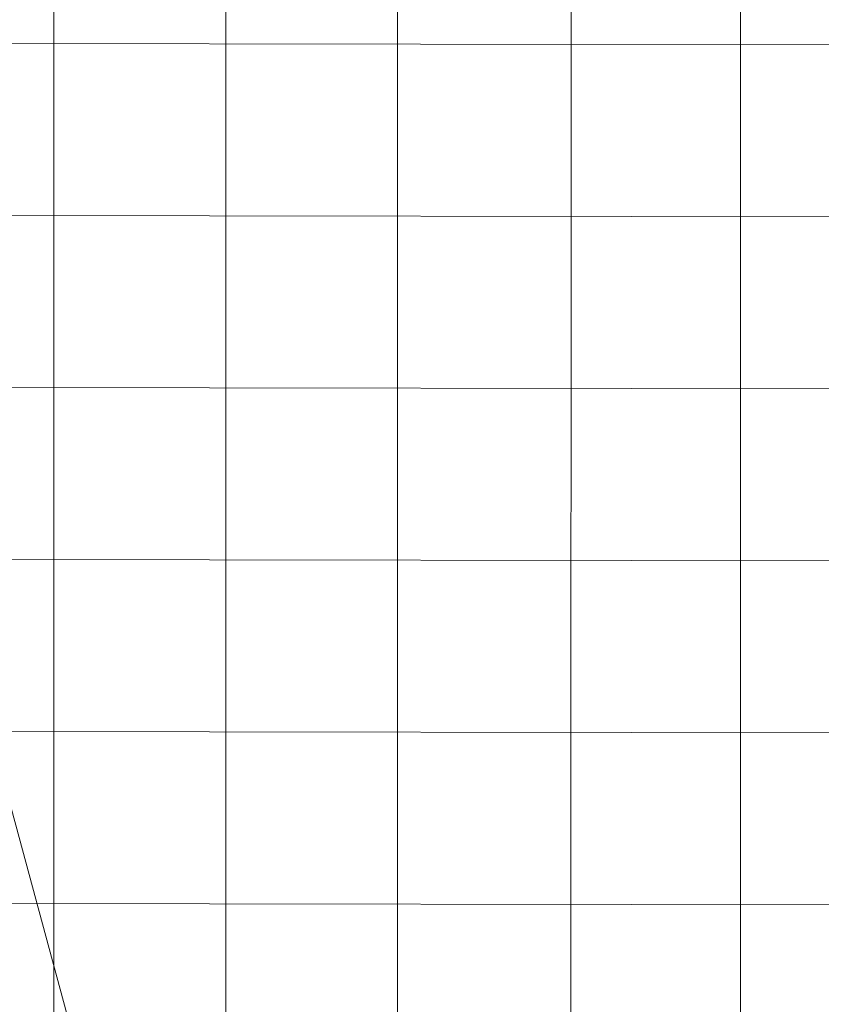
# Model space of a CAD drawing. Header units: metres. Extents: x 6467369 to 7543668, y 5829073 to 6004987.
# Tile 30 of 256: x 7543359.25 to 7543360.73, y 5829590.01 to 5829591.83. Entities that reach past the tile are written whole.
import ezdxf

# ---------------------------------------------------------------- set-up
doc = ezdxf.new("R2010")
doc.units = ezdxf.units.M
doc.linetypes.add('1', pattern=[0])
doc.linetypes.add('ACAD_ISO04W100', pattern=[30, 24, -3, 0, -3])
for name, color, linetype, lineweight in [('_D-kreskowanie jezdni', 254, 'Continuous', 13), ('_D-kreskowanie pobocze', 32, '1', 13), ('_D-kreskowanie zjazd MB', 4, '1', 13), ('C-ROAD', 7, 'Continuous', 0)]:
    doc.layers.add(name, color=color, linetype=linetype, lineweight=lineweight)
pattern_1 = [(0, (0, 0), (0, 0.3175), []), (90, (0, 0), (-0.3175, 1.944126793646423e-17), [])]

msp = doc.modelspace()

# ---------------------------------------------------------------- hatches: boundary and pattern name
at = {"layer": '_D-kreskowanie jezdni', "ltscale": 0.01, "transparency": 33554610}
h = msp.add_hatch(dxfattribs=at)
h.set_pattern_fill('ANSI37', color=256, scale=0.1, angle=45)
h.set_pattern_definition([(90, (0, 0), (-0.3175000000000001, 0), []), (180, (0, 0), (-5.551115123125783e-17, -0.3175), [])])
h.paths.add_polyline_path([(7543286.159759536, 5829849.42901351), (7543281.322915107, 5829848.162152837), (7543322.902057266, 5829689.413944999), (7543322.984831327, 5829689.097926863), (7543323.067655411, 5829688.781785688), (7543323.150546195, 5829688.465525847), (7543323.233520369, 5829688.149151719), (7543323.316594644, 5829687.8326677), (7543323.399785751, 5829687.516078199), (7543323.483110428, 5829687.199387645), (7543323.566585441, 5829686.882600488), (7543323.650227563, 5829686.565721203), (7543323.734053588, 5829686.248754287), (7543323.818080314, 5829685.931704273), (7543323.902324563, 5829685.614575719), (7543323.986803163, 5829685.297373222), (7543324.071532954, 5829684.980101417), (7543324.156530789, 5829684.662764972), (7543324.241813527, 5829684.345368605), (7543324.327398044, 5829684.027917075), (7543324.413301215, 5829683.710415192), (7543324.49953993, 5829683.392867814), (7543324.58613108, 5829683.075279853), (7543324.673091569, 5829682.757656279), (7543324.760438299, 5829682.440002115), (7543324.84818818, 5829682.122322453), (7543324.936358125, 5829681.804622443), (7543325.024965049, 5829681.486907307), (7543325.11402587, 5829681.169182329), (7543325.203557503, 5829680.851452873), (7543325.293576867, 5829680.533724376), (7543325.38410088, 5829680.216002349), (7543325.474087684, 5829679.901987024, 0.01534279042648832), (7543329.270376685, 5829668.071423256), (7543329.271548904, 5829668.068113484), (7543329.382377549, 5829667.756752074), (7543329.493637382, 5829667.445684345), (7543329.605311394, 5829667.134905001), (7543329.717382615, 5829666.824408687), (7543329.829834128, 5829666.514189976), (7543329.942649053, 5829666.204243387), (7543330.055810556, 5829665.894563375), (7543330.169301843, 5829665.585144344), (7543330.28310616, 5829665.27598064), (7543330.397206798, 5829664.967066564), (7543330.51158708, 5829664.658396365), (7543330.626230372, 5829664.349964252), (7543330.741120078, 5829664.041764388), (7543330.856239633, 5829663.733790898), (7543330.971572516, 5829663.42603787), (7543331.087102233, 5829663.118499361), (7543331.202812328, 5829662.81116939), (7543331.318686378, 5829662.504041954), (7543331.434707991, 5829662.19711102), (7543331.550860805, 5829661.890370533), (7543331.66712849, 5829661.583814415), (7543331.783494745, 5829661.277436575), (7543331.899943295, 5829660.9712309), (7543332.016457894, 5829660.665191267), (7543332.133022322, 5829660.359311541), (7543332.249620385, 5829660.053585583), (7543332.366235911, 5829659.748007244), (7543332.482852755, 5829659.442570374), (7543332.599454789, 5829659.137268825), (7543332.716025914, 5829658.832096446), (7543344.43103213, 5829628.164105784), (7543344.523107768, 5829627.923063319), (7543344.615151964, 5829627.682083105), (7543344.707158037, 5829627.441162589), (7543344.79911931, 5829627.200299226), (7543344.89102911, 5829626.959490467), (7543344.982880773, 5829626.718733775), (7543345.074667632, 5829626.478026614), (7543345.166383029, 5829626.237366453), (7543345.25802031, 5829625.996750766), (7543345.349572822, 5829625.756177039), (7543345.441033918, 5829625.515642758), (7543345.532396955, 5829625.275145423), (7543345.623655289, 5829625.034682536), (7543345.714802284, 5829624.794251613), (7543345.805831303, 5829624.553850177), (7543345.89673571, 5829624.313475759), (7543345.987508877, 5829624.073125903), (7543346.124674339, 5829623.709419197), (7543346.305233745, 5829623.229156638), (7543346.485170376, 5829622.748892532), (7543346.664426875, 5829622.268619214), (7543346.842945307, 5829621.788330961), (7543347.020671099, 5829621.308013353), (7543347.152602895, 5829620.94971728), (7543347.153560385, 5829620.947110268, -0.01842288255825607), (7543353.955202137, 5829600.113493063), (7543354.060086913, 5829599.746393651), (7543354.199941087, 5829599.253849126), (7543354.339111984, 5829598.760848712), (7543354.477652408, 5829598.267411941), (7543354.615612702, 5829597.7735675), (7543354.753043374, 5829597.279343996), (7543354.856701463, 5829596.905003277), (7543354.925122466, 5829596.657433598), (7543354.993445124, 5829596.409764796), (7543355.061676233, 5829596.161998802), (7543355.129822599, 5829595.914137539), (7543355.197891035, 5829595.666182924), (7543355.26588836, 5829595.418136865), (7543355.333821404, 5829595.170001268), (7543355.401697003, 5829594.921778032), (7543355.469522, 5829594.673469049), (7543355.537303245, 5829594.425076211), (7543355.605047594, 5829594.176601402), (7543355.672761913, 5829593.928046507), (7543355.740453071, 5829593.679413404), (7543355.808127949, 5829593.430703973), (7543355.875793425, 5829593.181920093), (7543355.943456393, 5829592.933063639), (7543356.011123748, 5829592.684136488), (7543356.07880239, 5829592.435140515), (7543361.923682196, 5829570.930895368), (7543361.99138416, 5829570.681815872), (7543362.059123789, 5829570.43263878), (7543362.126911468, 5829570.183366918), (7543362.194757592, 5829569.934003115), (7543362.262672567, 5829569.684550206), (7543362.330666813, 5829569.435011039), (7543362.39875076, 5829569.185388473), (7543362.466934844, 5829568.935685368), (7543362.535229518, 5829568.68590461), (7543362.603645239, 5829568.436049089), (7543362.672192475, 5829568.186121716), (7543362.740881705, 5829567.936125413), (7543362.809723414, 5829567.686063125), (7543362.878728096, 5829567.435937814), (7543362.947906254, 5829567.185752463), (7543363.017268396, 5829566.935510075), (7543363.08682504, 5829566.685213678), (7543363.156586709, 5829566.43486632), (7543363.226563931, 5829566.184471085), (7543363.296767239, 5829565.934031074), (7543363.367207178, 5829565.683549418), (7543363.437894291, 5829565.433029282), (7543363.50883913, 5829565.18247386), (7543363.580052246, 5829564.931886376), (7543363.651544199, 5829564.68127009), (7543363.72332555, 5829564.430628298), (7543363.795406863, 5829564.179964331), (7543363.867798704, 5829563.929281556), (7543363.940511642, 5829563.678583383), (7543364.012706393, 5829563.430790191, 0.01526036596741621), (7543367.836761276, 5829551.679312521), (7543367.837698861, 5829551.676699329), (7543367.926193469, 5829551.431017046), (7543368.014949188, 5829551.185539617), (7543368.103955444, 5829550.940263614), (7543368.193201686, 5829550.695185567), (7543368.28267739, 5829550.450301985), (7543368.372372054, 5829550.205609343), (7543368.462275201, 5829549.96110409), (7543368.552376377, 5829549.716782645), (7543368.642665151, 5829549.472641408), (7543368.733131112, 5829549.22867675), (7543368.823763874, 5829548.984885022), (7543368.914553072, 5829548.741262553), (7543369.005488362, 5829548.497805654), (7543369.096559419, 5829548.254510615), (7543369.18775594, 5829548.011373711), (7543369.279067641, 5829547.768391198), (7543369.370484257, 5829547.525559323), (7543369.461995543, 5829547.282874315), (7543369.553591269, 5829547.040332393), (7543369.64526123, 5829546.797929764), (7543369.73699523, 5829546.555662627), (7543369.828783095, 5829546.313527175), (7543369.920614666, 5829546.07151959), (7543370.012479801, 5829545.829636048), (7543370.10436837, 5829545.587872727), (7543370.196270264, 5829545.346225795), (7543370.288175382, 5829545.104691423), (7543370.380073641, 5829544.863265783), (7543370.471954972, 5829544.621945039), (7543370.563809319, 5829544.380725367), (7543383.791993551, 5829509.642775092), (7543388.522689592, 5829511.269764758), (7543375.236486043, 5829546.160077), (7543375.144668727, 5829546.401199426), (7543375.052898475, 5829546.642228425), (7543374.961185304, 5829546.883167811), (7543374.869539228, 5829547.124021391), (7543374.777970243, 5829547.364792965), (7543374.686488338, 5829547.605486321), (7543374.595103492, 5829547.846105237), (7543374.503825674, 5829548.086653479), (7543374.412664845, 5829548.3271348), (7543374.321630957, 5829548.567552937), (7543374.230733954, 5829548.807911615), (7543374.092812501, 5829549.173122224), (7543373.91220999, 5829549.652860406), (7543373.732271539, 5829550.132590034), (7543373.553098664, 5829550.612281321), (7543373.374779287, 5829551.091939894), (7543373.197403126, 5829551.57156572), (7543373.021053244, 5829552.051175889), (7543372.845812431, 5829552.530787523), (7543372.671762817, 5829553.010418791), (7543372.542882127, 5829553.368222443), (7543372.541944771, 5829553.370834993, -0.014934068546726), (7543368.884702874, 5829564.584812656), (7543368.743398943, 5829565.067563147), (7543368.743767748, 5829565.067373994), (7543368.635812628, 5829565.43957955), (7543368.494749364, 5829565.930129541), (7543368.354622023, 5829566.421348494), (7543368.215353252, 5829566.913203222), (7543368.076866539, 5829567.405656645), (7543367.939086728, 5829567.89866586), (7543367.801939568, 5829568.39218372), (7543367.665356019, 5829568.886143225), (7543367.561881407, 5829569.262006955), (7543367.493826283, 5829569.509695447), (7543367.425857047, 5829569.757515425), (7543367.357963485, 5829570.005464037), (7543367.290135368, 5829570.253538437), (7543367.222362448, 5829570.501735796), (7543367.154634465, 5829570.75005328), (7543367.086941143, 5829570.99848807), (7543367.01927219, 5829571.247037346), (7543366.9516173, 5829571.495698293), (7543366.883966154, 5829571.744468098), (7543366.816308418, 5829571.993343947), (7543366.74863375, 5829572.242323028), (7543360.903753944, 5829593.746568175), (7543360.836057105, 5829593.995631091), (7543360.768335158, 5829594.244759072), (7543360.700581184, 5829594.493950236), (7543360.632788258, 5829594.743202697), (7543360.564949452, 5829594.992514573), (7543360.497057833, 5829595.241883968), (7543360.429106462, 5829595.49130899), (7543360.361088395, 5829595.740787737), (7543360.292996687, 5829595.990318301), (7543360.224824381, 5829596.239898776), (7543360.156564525, 5829596.489527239), (7543360.088210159, 5829596.739201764), (7543360.019754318, 5829596.988920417), (7543359.951190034, 5829597.238681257), (7543359.882510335, 5829597.488482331), (7543359.81370825, 5829597.738321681), (7543359.744776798, 5829597.988197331), (7543359.675709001, 5829598.238107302), (7543359.606497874, 5829598.4880496), (7543359.537136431, 5829598.738022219), (7543359.467617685, 5829598.988023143), (7543359.397934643, 5829599.238050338), (7543359.328080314, 5829599.48810176), (7543359.258047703, 5829599.73817535), (7543359.187829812, 5829599.988269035), (7543359.117419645, 5829600.238380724), (7543359.0468102, 5829600.48850831), (7543358.975994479, 5829600.738649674), (7543358.904965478, 5829600.988802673), (7543358.834547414, 5829601.23604667, 0.01864047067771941), (7543351.846292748, 5829622.672874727), (7543351.845335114, 5829622.675482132), (7543351.755456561, 5829622.919571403), (7543351.665405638, 5829623.163523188), (7543351.575189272, 5829623.407339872), (7543351.484814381, 5829623.651023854), (7543351.394287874, 5829623.894577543), (7543351.303616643, 5829624.138003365), (7543351.212807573, 5829624.381303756), (7543351.121867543, 5829624.624481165), (7543351.030803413, 5829624.867538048), (7543350.939622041, 5829625.110476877), (7543350.84833027, 5829625.353300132), (7543350.756934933, 5829625.596010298), (7543350.665442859, 5829625.838609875), (7543350.573860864, 5829626.081101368), (7543350.482195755, 5829626.32348729), (7543350.39045433, 5829626.565770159), (7543350.298643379, 5829626.807952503), (7543350.206769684, 5829627.050036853), (7543350.114840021, 5829627.292025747), (7543350.022861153, 5829627.533921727), (7543349.93083984, 5829627.775727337), (7543349.838782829, 5829628.01744513), (7543349.746696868, 5829628.259077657), (7543349.654588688, 5829628.500627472), (7543349.562465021, 5829628.742097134), (7543349.470332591, 5829628.9834892), (7543349.37819811, 5829629.22480623), (7543349.28606829, 5829629.46605078), (7543349.193949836, 5829629.707225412), (7543349.101849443, 5829629.948332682), (7543337.386843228, 5829660.616323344), (7543337.270319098, 5829660.921372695), (7543337.153858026, 5829661.22630515), (7543337.037476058, 5829661.531126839), (7543336.921189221, 5829661.835843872), (7543336.805013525, 5829662.140462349), (7543336.688964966, 5829662.444988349), (7543336.573059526, 5829662.749427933), (7543336.45731317, 5829663.05378714), (7543336.280939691, 5829663.518156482), (7543336.051122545, 5829664.125065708), (7543335.82206999, 5829664.732175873), (7543335.593970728, 5829665.339372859), (7543335.447696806, 5829665.730691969), (7543335.447620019, 5829665.730734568), (7543335.253957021, 5829666.250249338), (7543335.0289156, 5829666.857553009), (7543334.805341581, 5829667.464919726), (7543334.583368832, 5829668.072374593), (7543334.363129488, 5829668.6799462), (7543334.144753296, 5829669.287668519), (7543333.983346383, 5829669.741124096), (7543333.98217357, 5829669.744435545, -0.01492981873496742), (7543330.369961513, 5829680.969474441), (7543330.236662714, 5829681.431869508), (7543330.059783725, 5829682.052681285), (7543329.884569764, 5829682.674480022), (7543329.710896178, 5829683.297216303), (7543329.538638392, 5829683.920838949), (7543329.367672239, 5829684.545293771), (7543329.197874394, 5829685.170521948), (7543329.029124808, 5829685.796450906), (7543328.861307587, 5829686.422990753), (7543328.694315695, 5829687.050016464), (7543328.52806195, 5829687.677325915), (7543328.401287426, 5829688.157612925), (7543328.318315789, 5829688.47248981), (7543328.235426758, 5829688.787524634), (7543328.152603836, 5829689.102713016), (7543328.069830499, 5829689.418050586), (7543327.987090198, 5829689.733532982), (7543327.904366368, 5829690.049155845), (7543327.821642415, 5829690.364914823), (7543327.738901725, 5829690.680805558)])
at = {"layer": '_D-kreskowanie pobocze', "ltscale": 0.01, "transparency": 33554623}
h = msp.add_hatch(dxfattribs=at)
h.set_pattern_fill('NET', color=256, scale=0.1)
h.set_pattern_definition(pattern_1)
h.paths.add_polyline_path([(7543375.937389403, 5829546.426974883), (7543375.845583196, 5829546.668068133), (7543375.753835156, 5829546.909038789), (7543375.662155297, 5829547.149890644), (7543375.570553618, 5829547.390627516), (7543375.479040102, 5829547.631253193), (7543375.387624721, 5829547.871771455), (7543375.296317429, 5829548.112186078), (7543375.205128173, 5829548.352500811), (7543375.114066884, 5829548.5927194), (7543375.023143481, 5829548.832845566), (7543374.932367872, 5829549.072883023), (7543374.841749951, 5829549.312835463), (7543374.751299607, 5829549.552706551), (7543374.661026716, 5829549.792499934), (7543374.570941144, 5829550.032219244), (7543374.481052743, 5829550.271868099), (7543374.391371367, 5829550.511450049), (7543374.301906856, 5829550.750968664), (7543374.212669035, 5829550.990427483), (7543374.123667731, 5829551.229829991), (7543374.034912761, 5829551.469179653), (7543373.946413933, 5829551.708479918), (7543373.858181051, 5829551.947734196), (7543373.770223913, 5829552.186945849), (7543373.682418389, 5829552.42648475), (7543373.59503716, 5829552.665635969), (7543373.50796108, 5829552.904754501), (7543373.421199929, 5829553.143843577), (7543373.33476348, 5829553.382906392), (7543373.248661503, 5829553.621946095), (7543373.162901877, 5829553.860970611, -0.00658835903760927), (7543371.479583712, 5829558.764693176), (7543372.138758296, 5829559.865748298), (7543371.813068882, 5829560.781841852), (7543370.660324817, 5829558.856350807, 0.007022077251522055), (7543372.456802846, 5829553.60813834), (7543372.542882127, 5829553.368222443), (7543372.629296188, 5829553.12831632), (7543372.716035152, 5829552.888416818), (7543372.803089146, 5829552.648520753), (7543372.890448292, 5829552.408624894), (7543372.978102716, 5829552.168725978), (7543373.066042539, 5829551.9288207), (7543373.154257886, 5829551.688905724), (7543373.242738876, 5829551.448977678), (7543373.331475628, 5829551.209033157), (7543373.420458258, 5829550.969068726), (7543373.50967688, 5829550.729080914), (7543373.599121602, 5829550.489066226), (7543373.688782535, 5829550.24902114), (7543373.778649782, 5829550.008942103), (7543373.868713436, 5829549.768825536), (7543373.958963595, 5829549.528667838), (7543374.049390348, 5829549.288465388), (7543374.139983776, 5829549.048214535), (7543374.230733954, 5829548.807911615), (7543374.321630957, 5829548.567552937), (7543374.412664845, 5829548.3271348), (7543374.503825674, 5829548.086653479), (7543374.595103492, 5829547.846105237), (7543374.686488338, 5829547.605486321), (7543374.777970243, 5829547.364792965), (7543374.869539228, 5829547.124021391), (7543374.961185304, 5829546.883167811), (7543375.052898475, 5829546.642228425), (7543375.144668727, 5829546.401199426), (7543375.236486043, 5829546.160077), (7543392.214020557, 5829501.576123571), (7543392.328803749, 5829501.27470174), (7543392.443566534, 5829500.973364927), (7543392.558319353, 5829500.67211711), (7543392.673072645, 5829500.370962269), (7543392.787836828, 5829500.06990438), (7543392.90262232, 5829499.76894742), (7543393.017439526, 5829499.468095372), (7543393.132298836, 5829499.167352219), (7543393.247210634, 5829498.86672195), (7543393.362185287, 5829498.566208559), (7543393.477233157, 5829498.265816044), (7543393.592364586, 5829497.965548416), (7543393.707589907, 5829497.665409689), (7543393.822919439, 5829497.365403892), (7543393.938363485, 5829497.065535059), (7543394.05393234, 5829496.765807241), (7543394.169636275, 5829496.466224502), (7543394.285485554, 5829496.166790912), (7543394.401490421, 5829495.867510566), (7543394.517661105, 5829495.568387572), (7543394.63400782, 5829495.269426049), (7543394.750540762, 5829494.970630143), (7543394.867270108, 5829494.672004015), (7543394.984206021, 5829494.373551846), (7543395.101358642, 5829494.07527784), (7543395.218738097, 5829493.777186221), (7543395.336354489, 5829493.479281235), (7543395.454217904, 5829493.181567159), (7543395.572338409, 5829492.884048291), (7543395.690726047, 5829492.586728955), (7543395.809390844, 5829492.289613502, 0.004998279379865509), (7543398.073473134, 5829486.78958603), (7543400.036642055, 5829486.009607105), (7543400.239929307, 5829486.098307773), (7543399.878266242, 5829486.879557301), (7543398.642061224, 5829487.370709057, -0.004733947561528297), (7543396.505894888, 5829492.567789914), (7543396.387374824, 5829492.864542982), (7543396.269271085, 5829493.161149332), (7543396.151558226, 5829493.457640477), (7543396.033953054, 5829493.754701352), (7543395.916584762, 5829494.051977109), (7543395.799443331, 5829494.349463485), (7543395.682518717, 5829494.647156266), (7543395.565800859, 5829494.945051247), (7543395.449279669, 5829495.243144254), (7543395.332945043, 5829495.541431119), (7543395.216786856, 5829495.839907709), (7543395.100794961, 5829496.138569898), (7543394.984959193, 5829496.437413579), (7543394.869269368, 5829496.736434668), (7543394.753715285, 5829497.035629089), (7543394.638286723, 5829497.334992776), (7543394.522973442, 5829497.634521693), (7543394.40776519, 5829497.934211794), (7543394.292651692, 5829498.234059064), (7543394.177622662, 5829498.53405948), (7543394.062667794, 5829498.834209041), (7543393.947776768, 5829499.134503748), (7543393.83293925, 5829499.434939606), (7543393.718144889, 5829499.735512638), (7543393.603383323, 5829500.036218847), (7543393.488644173, 5829500.337054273), (7543393.373917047, 5829500.638014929), (7543393.259191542, 5829500.939096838), (7543393.144457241, 5829501.240296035), (7543393.029703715, 5829501.541608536), (7543392.914922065, 5829501.843026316)])
h.paths.add_polyline_path([(7543352.368798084, 5829623.423790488), (7543352.278386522, 5829623.668134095), (7543352.187823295, 5829623.912325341), (7543352.097115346, 5829624.156366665), (7543352.006269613, 5829624.400260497), (7543351.915293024, 5829624.644009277), (7543351.824192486, 5829624.887615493), (7543351.732974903, 5829625.131081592), (7543351.641647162, 5829625.374410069), (7543351.550216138, 5829625.617603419), (7543351.4586887, 5829625.860664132), (7543351.367071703, 5829626.103594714), (7543351.27537199, 5829626.346397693), (7543351.183596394, 5829626.589075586), (7543351.091751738, 5829626.831630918), (7543350.999844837, 5829627.074066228), (7543350.907882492, 5829627.316384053), (7543350.815871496, 5829627.558586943), (7543350.723818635, 5829627.800677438), (7543350.631730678, 5829628.042658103), (7543350.539614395, 5829628.284531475), (7543350.447476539, 5829628.526300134), (7543350.355323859, 5829628.76796662), (7543350.263163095, 5829629.009533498), (7543350.171000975, 5829629.251003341), (7543350.078844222, 5829629.492378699), (7543349.986699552, 5829629.73366213), (7543349.894573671, 5829629.974856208), (7543349.80247204, 5829630.215966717), (7543338.554588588, 5829659.661105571), (7543338.839836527, 5829660.450421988), (7543338.427254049, 5829661.515460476), (7543337.754498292, 5829659.653861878), (7543349.101849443, 5829629.948332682), (7543349.193949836, 5829629.707225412), (7543349.28606829, 5829629.46605078), (7543349.37819811, 5829629.22480623), (7543349.470332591, 5829628.9834892), (7543349.562465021, 5829628.742097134), (7543349.654588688, 5829628.500627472), (7543349.746696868, 5829628.259077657), (7543349.838782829, 5829628.01744513), (7543349.93083984, 5829627.775727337), (7543350.022861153, 5829627.533921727), (7543350.114840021, 5829627.292025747), (7543350.206769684, 5829627.050036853), (7543350.298643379, 5829626.807952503), (7543350.39045433, 5829626.565770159), (7543350.482195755, 5829626.32348729), (7543350.573860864, 5829626.081101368), (7543350.665442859, 5829625.838609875), (7543350.756934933, 5829625.596010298), (7543350.84833027, 5829625.353300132), (7543350.939622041, 5829625.110476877), (7543351.030803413, 5829624.867538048), (7543351.121867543, 5829624.624481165), (7543351.212807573, 5829624.381303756), (7543351.303616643, 5829624.138003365), (7543351.394287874, 5829623.894577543), (7543351.484814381, 5829623.651023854), (7543351.575189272, 5829623.407339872), (7543351.665405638, 5829623.163523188), (7543351.755456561, 5829622.919571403), (7543351.845335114, 5829622.675482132), (7543351.935034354, 5829622.431253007, -0.01821006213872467), (7543358.762239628, 5829601.489134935), (7543358.833716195, 5829601.238965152), (7543358.904965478, 5829600.988802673), (7543358.975994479, 5829600.738649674), (7543359.0468102, 5829600.48850831), (7543359.117419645, 5829600.238380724), (7543359.187829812, 5829599.988269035), (7543359.258047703, 5829599.73817535), (7543359.328080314, 5829599.48810176), (7543359.397934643, 5829599.238050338), (7543359.467617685, 5829598.988023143), (7543359.537136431, 5829598.738022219), (7543359.606497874, 5829598.4880496), (7543359.675709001, 5829598.238107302), (7543359.744776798, 5829597.988197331), (7543359.81370825, 5829597.738321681), (7543359.882510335, 5829597.488482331), (7543359.951190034, 5829597.238681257), (7543360.019754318, 5829596.988920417), (7543360.088210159, 5829596.739201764), (7543360.156564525, 5829596.489527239), (7543360.224824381, 5829596.239898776), (7543360.292996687, 5829595.990318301), (7543360.361088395, 5829595.740787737), (7543360.429106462, 5829595.49130899), (7543360.497057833, 5829595.241883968), (7543360.564949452, 5829594.992514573), (7543360.632788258, 5829594.743202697), (7543360.700581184, 5829594.493950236), (7543360.768335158, 5829594.244759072), (7543360.836057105, 5829593.995631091), (7543360.903753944, 5829593.746568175), (7543366.74863375, 5829572.242323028), (7543366.816308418, 5829571.993343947), (7543366.883966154, 5829571.744468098), (7543366.9516173, 5829571.495698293), (7543367.01927219, 5829571.247037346), (7543367.086941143, 5829570.99848807), (7543367.154634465, 5829570.75005328), (7543367.222362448, 5829570.501735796), (7543367.290135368, 5829570.253538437), (7543367.357963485, 5829570.005464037), (7543367.425857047, 5829569.757515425), (7543367.493826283, 5829569.509695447), (7543367.561881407, 5829569.262006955), (7543367.630032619, 5829569.014452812), (7543367.698290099, 5829568.767035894), (7543367.766664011, 5829568.519759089), (7543367.835164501, 5829568.272625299), (7543367.903801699, 5829568.025637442), (7543367.972585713, 5829567.778798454), (7543368.041526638, 5829567.532111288), (7543368.110634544, 5829567.285578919), (7543368.179919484, 5829567.039204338), (7543368.249391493, 5829566.792990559), (7543368.319060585, 5829566.546940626), (7543368.38893675, 5829566.301057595), (7543368.459029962, 5829566.055344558), (7543368.52935017, 5829565.80980463), (7543368.599907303, 5829565.564440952), (7543368.670711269, 5829565.319256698), (7543368.741771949, 5829565.074255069), (7543368.743778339, 5829565.067368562), (7543370.653639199, 5829564.087831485), (7543370.291889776, 5829565.116258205), (7543369.373771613, 5829565.58714632), (7543369.250252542, 5829566.016686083), (7543369.180151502, 5829566.261460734), (7543369.110370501, 5829566.506077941), (7543369.040690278, 5829566.751270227), (7543368.971207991, 5829566.996659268), (7543368.901913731, 5829567.242242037), (7543368.832797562, 5829567.488015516), (7543368.763849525, 5829567.733976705), (7543368.69505964, 5829567.980122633), (7543368.6264179, 5829568.226450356), (7543368.557914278, 5829568.472956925), (7543368.489538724, 5829568.719639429), (7543368.421281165, 5829568.966494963), (7543368.353131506, 5829569.213520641), (7543368.285079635, 5829569.460713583), (7543368.217115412, 5829569.708070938), (7543368.149228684, 5829569.955589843), (7543368.081409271, 5829570.20326746), (7543368.01364698, 5829570.451100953), (7543367.945931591, 5829570.699087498), (7543367.878252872, 5829570.947224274), (7543367.810600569, 5829571.195508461), (7543367.742964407, 5829571.443937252), (7543367.675334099, 5829571.69250783), (7543367.607699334, 5829571.941217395), (7543367.540049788, 5829572.190063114), (7543367.472376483, 5829572.439037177), (7543361.627495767, 5829593.943285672), (7543361.559793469, 5829594.19236867), (7543361.492060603, 5829594.441536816), (7543361.424290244, 5829594.69078823), (7543361.356475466, 5829594.940121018), (7543361.288609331, 5829595.189533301), (7543361.2206849, 5829595.439023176), (7543361.152695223, 5829595.688588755), (7543361.084633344, 5829595.938228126), (7543361.016492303, 5829596.187939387), (7543360.948265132, 5829596.437720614), (7543360.87994486, 5829596.687569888), (7543360.811524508, 5829596.937485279), (7543360.742997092, 5829597.187464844), (7543360.674355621, 5829597.437506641), (7543360.605593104, 5829597.687608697), (7543360.536702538, 5829597.937769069), (7543360.46767692, 5829598.187985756), (7543360.398509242, 5829598.438256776), (7543360.329192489, 5829598.688580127), (7543360.259719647, 5829598.938953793), (7543360.190083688, 5829599.189375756), (7543360.120277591, 5829599.439843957), (7543360.050294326, 5829599.690356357), (7543359.980126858, 5829599.940910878), (7543359.909768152, 5829600.191505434), (7543359.839211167, 5829600.442137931), (7543359.768448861, 5829600.692806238), (7543359.697474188, 5829600.943508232), (7543359.6262801, 5829601.194241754), (7543359.554859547, 5829601.445004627), (7543359.483295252, 5829601.695481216, 0.01821006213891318), (7543352.639053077, 5829622.689821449), (7543352.549138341, 5829622.93463656), (7543352.459051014, 5829623.179292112)])
h = msp.add_hatch(dxfattribs=at)
h.set_pattern_fill('NET', color=256, scale=0.1)
h.set_pattern_definition(pattern_1)
h.paths.add_polyline_path([(7543363.08682504, 5829566.685213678), (7543363.017268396, 5829566.935510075), (7543362.947906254, 5829567.185752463), (7543362.878728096, 5829567.435937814), (7543362.809723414, 5829567.686063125), (7543362.740881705, 5829567.936125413), (7543362.672192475, 5829568.186121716), (7543362.603645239, 5829568.436049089), (7543362.535229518, 5829568.68590461), (7543362.466934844, 5829568.935685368), (7543362.39875076, 5829569.185388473), (7543362.330666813, 5829569.435011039), (7543362.262672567, 5829569.684550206), (7543362.194757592, 5829569.934003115), (7543362.126911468, 5829570.183366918), (7543362.059123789, 5829570.43263878), (7543361.99138416, 5829570.681815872), (7543361.923682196, 5829570.930895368), (7543356.07880239, 5829592.435140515), (7543356.011123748, 5829592.684136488), (7543355.943456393, 5829592.933063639), (7543355.875793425, 5829593.181920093), (7543355.808127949, 5829593.430703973), (7543355.740453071, 5829593.679413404), (7543355.672761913, 5829593.928046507), (7543355.605047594, 5829594.176601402), (7543355.537303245, 5829594.425076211), (7543355.469522, 5829594.673469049), (7543355.401697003, 5829594.921778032), (7543355.333821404, 5829595.170001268), (7543355.26588836, 5829595.418136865), (7543355.197891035, 5829595.666182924), (7543355.129822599, 5829595.914137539), (7543355.061676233, 5829596.161998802), (7543354.993445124, 5829596.409764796), (7543354.925122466, 5829596.657433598), (7543354.856701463, 5829596.905003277), (7543354.788175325, 5829597.152471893), (7543354.719537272, 5829597.399837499), (7543354.650780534, 5829597.647098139), (7543354.581898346, 5829597.894251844), (7543354.512883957, 5829598.141296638), (7543354.443730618, 5829598.388230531), (7543354.374431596, 5829598.635051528), (7543354.304980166, 5829598.881757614), (7543354.23536961, 5829599.128346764), (7543354.16559322, 5829599.374816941), (7543354.0956443, 5829599.621166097), (7543354.025516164, 5829599.867392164), (7543353.955202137, 5829600.113493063, 0.01821006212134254), (7543347.240843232, 5829620.709460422), (7543347.152602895, 5829620.94971728), (7543347.064138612, 5829621.189965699), (7543346.975457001, 5829621.430207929), (7543346.886564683, 5829621.670446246), (7543346.797468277, 5829621.910682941), (7543346.708174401, 5829622.150920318), (7543346.618689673, 5829622.391160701), (7543346.529020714, 5829622.63140643), (7543346.439174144, 5829622.871659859), (7543346.349156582, 5829623.111923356), (7543346.258974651, 5829623.352199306), (7543346.168634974, 5829623.592490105), (7543346.078144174, 5829623.832798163), (7543345.987508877, 5829624.073125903), (7543345.89673571, 5829624.313475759), (7543345.805831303, 5829624.553850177), (7543345.714802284, 5829624.794251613), (7543345.623655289, 5829625.034682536), (7543345.532396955, 5829625.275145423), (7543345.441033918, 5829625.515642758), (7543345.349572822, 5829625.756177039), (7543345.25802031, 5829625.996750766), (7543345.166383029, 5829626.237366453), (7543345.074667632, 5829626.478026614), (7543344.982880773, 5829626.718733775), (7543344.89102911, 5829626.959490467), (7543344.79911931, 5829627.200299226), (7543344.707158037, 5829627.441162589), (7543344.615151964, 5829627.682083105), (7543344.523107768, 5829627.923063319), (7543344.43103213, 5829628.164105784), (7543344.268288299, 5829628.590142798), (7543342.331775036, 5829629.456119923), (7543341.164070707, 5829629.010063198), (7543341.431704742, 5829628.309440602), (7543342.309201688, 5829628.644639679), (7543343.678684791, 5829628.032229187), (7543344.098421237, 5829626.932862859), (7543344.190293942, 5829626.692151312), (7543344.282101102, 5829626.451511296), (7543344.373836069, 5829626.210940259), (7543344.465492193, 5829625.970435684), (7543344.557062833, 5829625.729995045), (7543344.64854135, 5829625.489615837), (7543344.739921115, 5829625.249295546), (7543344.831195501, 5829625.009031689), (7543344.922357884, 5829624.768821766), (7543345.01340165, 5829624.528663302), (7543345.104320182, 5829624.28855384), (7543345.195106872, 5829624.048490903), (7543345.285755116, 5829623.808472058), (7543345.376258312, 5829623.568494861), (7543345.46660986, 5829623.328556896), (7543345.556803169, 5829623.088655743), (7543345.646831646, 5829622.848789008), (7543345.736688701, 5829622.608954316), (7543345.82636775, 5829622.369149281), (7543345.915862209, 5829622.129371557), (7543346.005165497, 5829621.889618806), (7543346.094271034, 5829621.649888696), (7543346.183172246, 5829621.410178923), (7543346.271862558, 5829621.170487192), (7543346.360335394, 5829620.930811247), (7543346.448584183, 5829620.691148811), (7543346.536714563, 5829620.451191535, -0.01821006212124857), (7543353.234058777, 5829599.907453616), (7543353.304201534, 5829599.661953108), (7543353.374164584, 5829599.416307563), (7543353.443954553, 5829599.170519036), (7543353.513578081, 5829598.924589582), (7543353.58304182, 5829598.67852124), (7543353.652352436, 5829598.432316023), (7543353.721516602, 5829598.185975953), (7543353.790541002, 5829597.939503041), (7543353.859432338, 5829597.692899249), (7543353.928197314, 5829597.446166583), (7543353.996842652, 5829597.199306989), (7543354.065375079, 5829596.952322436), (7543354.133801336, 5829596.705214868), (7543354.202128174, 5829596.457986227), (7543354.270362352, 5829596.21063844), (7543354.338510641, 5829595.963173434), (7543354.406579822, 5829595.715593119), (7543354.474576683, 5829595.467899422), (7543354.542508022, 5829595.220094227), (7543354.61038065, 5829594.972179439), (7543354.678201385, 5829594.724156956), (7543354.74597705, 5829594.476028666), (7543354.813714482, 5829594.227796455), (7543354.881420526, 5829593.979462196), (7543354.949102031, 5829593.731027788), (7543355.016765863, 5829593.482495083), (7543355.084418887, 5829593.233865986), (7543355.15206798, 5829592.985142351), (7543355.219720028, 5829592.736326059), (7543355.287381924, 5829592.487418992), (7543355.355059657, 5829592.238426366), (7543361.199940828, 5829570.734176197), (7543361.267650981, 5829570.485066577), (7543361.335406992, 5829570.235829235), (7543361.403219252, 5829569.986467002), (7543361.471098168, 5829569.736982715), (7543361.539054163, 5829569.487379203), (7543361.607097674, 5829569.23765932), (7543361.675239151, 5829568.987825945), (7543361.743489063, 5829568.737881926), (7543361.811857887, 5829568.487830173), (7543361.880356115, 5829568.237673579), (7543361.948994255, 5829567.987415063), (7543362.017782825, 5829567.737057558), (7543362.086732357, 5829567.48660403), (7543362.155853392, 5829567.236057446), (7543362.225156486, 5829566.985420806), (7543362.294652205, 5829566.734697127), (7543362.364351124, 5829566.483889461), (7543362.434263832, 5829566.233000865), (7543362.504400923, 5829565.982034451), (7543362.574773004, 5829565.730993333), (7543362.645390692, 5829565.479880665), (7543362.716264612, 5829565.228699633), (7543362.787405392, 5829564.977453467), (7543362.858823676, 5829564.726145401), (7543362.930422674, 5829564.475153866), (7543363.002423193, 5829564.223746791), (7543363.074733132, 5829563.972287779), (7543363.147363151, 5829563.720780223), (7543363.220323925, 5829563.469227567), (7543363.293626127, 5829563.217633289), (7543363.367279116, 5829562.966005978, 0.01461486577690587), (7543367.04353843, 5829551.669307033), (7543367.131919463, 5829551.422975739), (7543367.220726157, 5829551.17642703), (7543367.309784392, 5829550.930112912), (7543367.39908349, 5829550.684029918), (7543367.4886128, 5829550.438174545), (7543367.578361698, 5829550.192543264), (7543367.668448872, 5829549.946780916), (7543367.758600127, 5829549.701601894), (7543367.848939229, 5829549.456636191), (7543367.939455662, 5829549.211880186), (7543368.030138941, 5829548.967330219), (7543368.120978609, 5829548.722982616), (7543368.211964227, 5829548.478833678), (7543368.303085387, 5829548.234879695), (7543368.394331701, 5829547.991116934), (7543368.485692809, 5829547.747541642), (7543368.577158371, 5829547.504150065), (7543368.668718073, 5829547.26093842), (7543368.760361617, 5829547.017902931), (7543368.852078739, 5829546.775039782), (7543368.943859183, 5829546.532345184), (7543369.035692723, 5829546.289815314), (7543369.127569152, 5829546.047446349), (7543369.219478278, 5829545.805234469), (7543369.311409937, 5829545.563175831), (7543369.403353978, 5829545.321266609), (7543369.495300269, 5829545.07950297), (7543369.587238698, 5829544.837881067), (7543369.679159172, 5829544.596397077), (7543369.771051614, 5829544.355047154), (7543369.862907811, 5829544.113822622), (7543383.082389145, 5829509.398726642), (7543383.791993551, 5829509.642775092), (7543370.563809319, 5829544.380725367), (7543370.471954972, 5829544.621945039), (7543370.380073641, 5829544.863265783), (7543370.288175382, 5829545.104691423), (7543370.196270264, 5829545.346225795), (7543370.10436837, 5829545.587872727), (7543370.012479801, 5829545.829636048), (7543369.920614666, 5829546.07151959), (7543369.828783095, 5829546.313527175), (7543369.73699523, 5829546.555662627), (7543369.64526123, 5829546.797929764), (7543369.553591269, 5829547.040332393), (7543369.461995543, 5829547.282874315), (7543369.370484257, 5829547.525559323), (7543369.279067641, 5829547.768391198), (7543369.18775594, 5829548.011373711), (7543369.096559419, 5829548.254510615), (7543369.005488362, 5829548.497805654), (7543368.914553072, 5829548.741262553), (7543368.823763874, 5829548.984885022), (7543368.733131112, 5829549.22867675), (7543368.642665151, 5829549.472641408), (7543368.552376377, 5829549.716782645), (7543368.462275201, 5829549.96110409), (7543368.372372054, 5829550.205609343), (7543368.28267739, 5829550.450301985), (7543368.193201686, 5829550.695185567), (7543368.103955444, 5829550.940263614), (7543368.014949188, 5829551.185539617), (7543367.926193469, 5829551.431017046), (7543367.837698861, 5829551.676699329), (7543367.749475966, 5829551.922589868, -0.01461486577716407), (7543364.086943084, 5829563.177154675), (7543364.013556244, 5829563.427873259), (7543363.940511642, 5829563.678583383), (7543363.867798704, 5829563.929281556), (7543363.795406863, 5829564.179964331), (7543363.72332555, 5829564.430628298), (7543363.651544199, 5829564.68127009), (7543363.580052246, 5829564.931886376), (7543363.50883913, 5829565.18247386), (7543363.437894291, 5829565.433029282), (7543363.367207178, 5829565.683549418), (7543363.296767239, 5829565.934031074), (7543363.226563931, 5829566.184471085), (7543363.156586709, 5829566.43486632)])
h.paths.add_polyline_path([(7543405.299581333, 5829459.971536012), (7543405.152023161, 5829460.258438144), (7543405.004435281, 5829460.545422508), (7543404.856827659, 5829460.832494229), (7543404.709210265, 5829461.119658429), (7543404.561593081, 5829461.406920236), (7543404.413986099, 5829461.694284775), (7543404.266399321, 5829461.981757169), (7543404.118842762, 5829462.269342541), (7543403.971326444, 5829462.55704601), (7543403.823860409, 5829462.844872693), (7543403.676454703, 5829463.132827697), (7543403.529119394, 5829463.420916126), (7543403.381864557, 5829463.709143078), (7543403.234700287, 5829463.997513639), (7543403.087636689, 5829464.286032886), (7543402.940683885, 5829464.574705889), (7543402.793852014, 5829464.863537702), (7543402.647151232, 5829465.152533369), (7543402.500591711, 5829465.44169792), (7543402.35418364, 5829465.73103637), (7543402.207937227, 5829466.020553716), (7543402.061862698, 5829466.310254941), (7543401.915970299, 5829466.600145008), (7543401.770270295, 5829466.890228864), (7543401.62477297, 5829467.18051143), (7543401.479488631, 5829467.470997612), (7543401.334427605, 5829467.761692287), (7543401.189600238, 5829468.052600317), (7543401.045016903, 5829468.34372653), (7543400.900687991, 5829468.635075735), (7543400.756623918, 5829468.926652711, -0.01946782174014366), (7543391.167017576, 5829490.432634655), (7543391.046390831, 5829490.734662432), (7543390.926110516, 5829491.036735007), (7543390.806166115, 5829491.338847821), (7543390.686547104, 5829491.64099636), (7543390.567242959, 5829491.943176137), (7543390.44824315, 5829492.245382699), (7543390.329537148, 5829492.547611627), (7543390.211114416, 5829492.849858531), (7543390.092964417, 5829493.15211905), (7543389.975076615, 5829493.454388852), (7543389.857440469, 5829493.756663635), (7543389.740045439, 5829494.05893912), (7543389.622880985, 5829494.361211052), (7543389.505936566, 5829494.663475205), (7543389.389201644, 5829494.965727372), (7543389.272665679, 5829495.267963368), (7543389.156318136, 5829495.570179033), (7543389.040148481, 5829495.872370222), (7543388.92414618, 5829496.174532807), (7543388.808300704, 5829496.476662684), (7543388.692601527, 5829496.778755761), (7543388.577038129, 5829497.080807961), (7543388.46159999, 5829497.382815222), (7543388.346276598, 5829497.684773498), (7543388.231057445, 5829497.98667875), (7543388.115932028, 5829498.288526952), (7543388.00088985, 5829498.590314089), (7543387.885920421, 5829498.892036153), (7543387.771013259, 5829499.193689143), (7543387.656157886, 5829499.495269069), (7543387.541343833, 5829499.796771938), (7543383.791993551, 5829509.642775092), (7543383.082389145, 5829509.398726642), (7543386.840443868, 5829499.52986514), (7543386.955267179, 5829499.22833796), (7543387.070141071, 5829498.926709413), (7543387.18507602, 5829498.62498349), (7543387.300082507, 5829498.323164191), (7543387.415171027, 5829498.021255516), (7543387.530352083, 5829497.71926148), (7543387.645636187, 5829497.417186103), (7543387.761033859, 5829497.115033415), (7543387.876555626, 5829496.812807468), (7543387.992212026, 5829496.510512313), (7543388.108013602, 5829496.208152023), (7543388.223970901, 5829495.905730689), (7543388.340094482, 5829495.603252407), (7543388.456394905, 5829495.300721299), (7543388.57288274, 5829494.998141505), (7543388.689568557, 5829494.695517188), (7543388.806462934, 5829494.392852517), (7543388.923576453, 5829494.090151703), (7543389.040919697, 5829493.787418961), (7543389.158503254, 5829493.484658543), (7543389.276337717, 5829493.181874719), (7543389.394433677, 5829492.879071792), (7543389.512801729, 5829492.576254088), (7543389.631452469, 5829492.273425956), (7543389.750396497, 5829491.970591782), (7543389.869644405, 5829491.667755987), (7543389.989206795, 5829491.364923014), (7543390.109094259, 5829491.062097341), (7543390.229177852, 5829490.759633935), (7543390.349742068, 5829490.456848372), (7543390.470661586, 5829490.154087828, 0.01946782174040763), (7543400.084220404, 5829468.594427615), (7543400.228457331, 5829468.302500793), (7543400.373126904, 5829468.010463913), (7543400.518202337, 5829467.71834763), (7543400.663343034, 5829467.426810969), (7543400.808706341, 5829467.135511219), (7543400.954281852, 5829466.84444349), (7543401.100059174, 5829466.553602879), (7543401.246027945, 5829466.262984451), (7543401.392177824, 5829465.972583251), (7543401.538498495, 5829465.682394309), (7543401.684979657, 5829465.392412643), (7543401.831611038, 5829465.102633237), (7543401.978382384, 5829464.813051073), (7543402.125283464, 5829464.523661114), (7543402.272304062, 5829464.234458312), (7543402.419433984, 5829463.945437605), (7543402.566663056, 5829463.656593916), (7543402.713981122, 5829463.367922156), (7543402.861378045, 5829463.079417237), (7543403.008843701, 5829462.791074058), (7543403.156367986, 5829462.502887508), (7543403.303940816, 5829462.214852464), (7543403.451552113, 5829461.926963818), (7543403.599191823, 5829461.639216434), (7543403.746849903, 5829461.351605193), (7543403.894516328, 5829461.064124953), (7543404.042181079, 5829460.776770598), (7543404.189834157, 5829460.489536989), (7543404.337465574, 5829460.202418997), (7543404.48506535, 5829459.915411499), (7543404.632625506, 5829459.628505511), (7543442.71094749, 5829385.592643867), (7543442.828947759, 5829385.363212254), (7543442.946890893, 5829385.133872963), (7543443.064769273, 5829384.904622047), (7543443.182575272, 5829384.675455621), (7543443.300301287, 5829384.446369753), (7543443.417939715, 5829384.217360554), (7543443.535482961, 5829383.988424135), (7543443.65292344, 5829383.759556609), (7543443.770253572, 5829383.530754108), (7543443.887465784, 5829383.30201277), (7543444.004552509, 5829383.073328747), (7543444.121506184, 5829382.844698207), (7543444.23831926, 5829382.616117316), (7543444.354984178, 5829382.387582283), (7543444.471493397, 5829382.159089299), (7543444.587839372, 5829381.930634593), (7543444.70401457, 5829381.702214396), (7543444.820011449, 5829381.473824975), (7543444.935822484, 5829381.245462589), (7543445.051440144, 5829381.017123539), (7543445.166856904, 5829380.788804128), (7543445.282065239, 5829380.560500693), (7543445.397057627, 5829380.332209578), (7543445.511826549, 5829380.103927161), (7543445.626364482, 5829379.875649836), (7543445.740663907, 5829379.647374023), (7543445.854717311, 5829379.419096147), (7543445.968517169, 5829379.1908127), (7543446.082055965, 5829378.962520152), (7543446.19532618, 5829378.734215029), (7543446.308493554, 5829378.505543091, -0.007649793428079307), (7543449.549679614, 5829371.687151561), (7543450.250869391, 5829371.957176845, 0.007695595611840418), (7543446.980852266, 5829378.837858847), (7543446.867515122, 5829379.066874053), (7543446.75391226, 5829379.295850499), (7543446.640051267, 5829379.524791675), (7543446.525939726, 5829379.753701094), (7543446.411585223, 5829379.982582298), (7543446.296995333, 5829380.211438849), (7543446.182177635, 5829380.440274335), (7543446.067139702, 5829380.669092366), (7543445.95188911, 5829380.897896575), (7543445.836433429, 5829381.126690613), (7543445.720780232, 5829381.355478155), (7543445.604937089, 5829381.584262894), (7543445.488911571, 5829381.813048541), (7543445.372711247, 5829382.041838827), (7543445.256343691, 5829382.270637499), (7543445.139816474, 5829382.499448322), (7543445.02313717, 5829382.728275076), (7543444.906313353, 5829382.957121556), (7543444.789352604, 5829383.185991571), (7543444.672262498, 5829383.414888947), (7543444.555050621, 5829383.643817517), (7543444.437724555, 5829383.872781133), (7543444.320291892, 5829384.101783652), (7543444.202760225, 5829384.330828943), (7543444.085137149, 5829384.55992089), (7543443.967430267, 5829384.789063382), (7543443.849647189, 5829385.018260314), (7543443.731795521, 5829385.247515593), (7543443.613882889, 5829385.476833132), (7543443.49591691, 5829385.706216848), (7543443.377905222, 5829385.935670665)])
h.paths.add_polyline_path([(7543410.412911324, 5829462.601432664), (7543410.265404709, 5829462.888234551), (7543410.117959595, 5829463.174941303), (7543409.970585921, 5829463.46155802), (7543409.823293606, 5829463.748089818), (7543409.676092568, 5829464.034541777), (7543409.528992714, 5829464.320918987), (7543409.382003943, 5829464.607226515), (7543409.235136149, 5829464.893469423), (7543409.088399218, 5829465.179652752), (7543408.941803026, 5829465.465781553), (7543408.795357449, 5829465.751860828), (7543408.649072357, 5829466.037895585), (7543408.502957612, 5829466.323890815), (7543408.357023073, 5829466.609851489), (7543408.211278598, 5829466.895782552), (7543408.065734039, 5829467.181688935), (7543407.920399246, 5829467.467575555), (7543407.775284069, 5829467.753447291), (7543407.630398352, 5829468.039309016), (7543407.48575194, 5829468.325165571), (7543407.341354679, 5829468.611021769), (7543407.197216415, 5829468.896882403), (7543407.05334699, 5829469.182752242), (7543406.909756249, 5829469.468636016), (7543406.766454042, 5829469.754538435), (7543406.623450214, 5829470.040464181), (7543406.480754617, 5829470.326417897), (7543406.338377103, 5829470.612404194), (7543406.196160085, 5829470.898765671), (7543406.054442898, 5829471.18484269), (7543405.913071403, 5829471.470969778, -0.00874113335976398), (7543401.485681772, 5829480.85359905), (7543402.022734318, 5829482.239248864), (7543401.71063289, 5829482.921354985), (7543401.43636068, 5829482.80168133), (7543400.672952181, 5829480.832010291, 0.00900507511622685), (7543405.240491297, 5829471.139102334), (7543405.382212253, 5829470.852267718), (7543405.524270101, 5829470.565503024), (7543405.666654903, 5829470.278803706), (7543405.809356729, 5829469.992165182), (7543405.952365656, 5829469.705582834), (7543406.095671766, 5829469.419052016), (7543406.239265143, 5829469.132568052), (7543406.383135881, 5829468.846126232), (7543406.527274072, 5829468.559721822), (7543406.671669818, 5829468.273350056), (7543406.816313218, 5829467.987006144), (7543406.961194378, 5829467.700685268), (7543407.106303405, 5829467.414382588), (7543407.25163041, 5829467.128093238), (7543407.397165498, 5829466.841812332), (7543407.542898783, 5829466.55553496), (7543407.688820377, 5829466.269256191), (7543407.834920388, 5829465.982971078), (7543407.981188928, 5829465.696674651), (7543408.127616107, 5829465.410361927), (7543408.27419203, 5829465.124027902), (7543408.420906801, 5829464.837667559), (7543408.567750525, 5829464.551275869), (7543408.714713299, 5829464.264847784), (7543408.861785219, 5829463.978378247), (7543409.008956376, 5829463.691862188), (7543409.156216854, 5829463.405294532), (7543409.303556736, 5829463.118670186), (7543409.450966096, 5829462.831984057), (7543409.598435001, 5829462.545231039), (7543409.745953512, 5829462.258406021), (7543447.824277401, 5829388.222540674), (7543447.942327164, 5829387.993012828), (7543448.060407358, 5829387.763407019), (7543448.178510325, 5829387.533719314), (7543448.296628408, 5829387.303945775), (7543448.414753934, 5829387.074082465), (7543448.532879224, 5829386.84412544), (7543448.650996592, 5829386.614070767), (7543448.769098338, 5829386.3839145), (7543448.887176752, 5829386.153652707), (7543449.00522412, 5829385.923281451), (7543449.123232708, 5829385.692796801), (7543449.241194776, 5829385.462194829), (7543449.359102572, 5829385.231471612), (7543449.476948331, 5829385.000623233), (7543449.594724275, 5829384.769645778), (7543449.712422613, 5829384.538535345), (7543449.830035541, 5829384.307288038), (7543449.947555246, 5829384.075899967), (7543450.06497389, 5829383.844367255), (7543450.182283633, 5829383.612686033), (7543450.29947661, 5829383.380852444), (7543450.416544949, 5829383.148862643), (7543450.533480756, 5829382.916712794), (7543450.650276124, 5829382.684399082), (7543450.76692313, 5829382.4519177), (7543450.883413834, 5829382.219264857), (7543450.999740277, 5829381.986436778), (7543451.115894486, 5829381.753429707), (7543451.231868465, 5829381.520239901), (7543451.347654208, 5829381.286863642), (7543451.463243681, 5829381.053297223, -0.007996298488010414), (7543454.925274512, 5829373.75727092), (7543455.626406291, 5829374.027273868, 0.008040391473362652), (7543452.135432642, 5829381.385956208), (7543452.019510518, 5829381.620193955), (7543451.903402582, 5829381.854218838), (7543451.787116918, 5829382.08803462), (7543451.670661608, 5829382.321645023), (7543451.5540447, 5829382.55505384), (7543451.437274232, 5829382.788264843), (7543451.320358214, 5829383.021281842), (7543451.203304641, 5829383.25410865), (7543451.086121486, 5829383.486749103), (7543450.968816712, 5829383.719207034), (7543450.851398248, 5829383.951486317), (7543450.733874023, 5829384.183590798), (7543450.616251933, 5829384.415524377), (7543450.498539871, 5829384.647290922), (7543450.380745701, 5829384.878894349), (7543450.262877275, 5829385.110338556), (7543450.144942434, 5829385.341627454), (7543450.026948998, 5829385.572764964), (7543449.908904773, 5829385.803755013), (7543449.790817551, 5829386.034601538), (7543449.672695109, 5829386.265308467), (7543449.554545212, 5829386.495879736), (7543449.436375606, 5829386.726319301), (7543449.318194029, 5829386.956631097), (7543449.20000821, 5829387.186819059), (7543449.081825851, 5829387.416887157), (7543448.96365466, 5829387.646839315), (7543448.845502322, 5829387.876679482), (7543448.72737651, 5829388.106411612), (7543448.609284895, 5829388.336039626), (7543448.491233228, 5829388.565571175)])
at = {"layer": '_D-kreskowanie zjazd MB', "ltscale": 0.01, "transparency": 33554623}
h = msp.add_hatch(dxfattribs=at)
h.set_pattern_fill('NET', color=256, scale=0.1)
h.set_pattern_definition(pattern_1)
h.paths.add_polyline_path([(7543607.890194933, 5829102.307134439), (7543606.114160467, 5829102.913716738), (7543609.116138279, 5829098.496677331), (7543609.706316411, 5829097.495972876), (7543609.734643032, 5829099.328863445)])
h.paths.add_polyline_path([(7543598.88609635, 5829104.943980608), (7543598.41019816, 5829102.880778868), (7543597.358725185, 5829102.22618034), (7543599.206249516, 5829099.253528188), (7543600.24228408, 5829099.898515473), (7543602.240566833, 5829099.375624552), (7543601.306752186, 5829101.076484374), (7543601.244312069, 5829101.187308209)])
h.paths.add_polyline_path([(7543400.239929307, 5829486.098307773), (7543400.036642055, 5829486.009607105), (7543398.073473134, 5829486.78958603, 0.005462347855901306), (7543400.672952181, 5829480.832010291), (7543401.43636068, 5829482.80168133), (7543401.71063289, 5829482.921354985)])
h.paths.add_polyline_path([(7543370.653668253, 5829564.087816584), (7543368.743778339, 5829565.067368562), (7543368.813099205, 5829564.829439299), (7543368.884702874, 5829564.584812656, 0.007592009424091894), (7543370.660324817, 5829558.856350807), (7543371.813068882, 5829560.781841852)])
h.paths.add_polyline_path([(7543341.948793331, 5829634.662205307), (7543341.082816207, 5829632.725692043), (7543339.915111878, 5829632.279635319), (7543341.164070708, 5829629.010063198), (7543342.331775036, 5829629.456119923), (7543344.268288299, 5829628.590142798)])
h.paths.add_polyline_path([(7543337.162949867, 5829664.779129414), (7543335.447696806, 5829665.730691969), (7543335.53898167, 5829665.486482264), (7543335.652881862, 5829665.182552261), (7543335.767068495, 5829664.878589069), (7543335.881525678, 5829664.57458692), (7543335.996237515, 5829664.270540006), (7543336.1111881, 5829663.966442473), (7543336.226361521, 5829663.66228844), (7543336.341741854, 5829663.35807198), (7543336.45731317, 5829663.05378714), (7543336.573059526, 5829662.749427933), (7543336.688964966, 5829662.444988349), (7543336.805013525, 5829662.140462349), (7543336.921189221, 5829661.835843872), (7543337.037476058, 5829661.531126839), (7543337.153858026, 5829661.22630515), (7543337.270319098, 5829660.921372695), (7543337.386843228, 5829660.616323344), (7543337.754498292, 5829659.653861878), (7543338.427254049, 5829661.515460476)])
h.paths.add_polyline_path([(7543320.419347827, 5829698.892872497), (7543319.348352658, 5829697.061760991), (7543317.257275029, 5829696.514068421), (7543318.155311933, 5829693.131219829), (7543320.235155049, 5829693.67596987), (7543322.066266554, 5829692.604974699)])
h.paths.add_polyline_path([(7543289.976127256, 5829840.216708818), (7543288.308818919, 5829841.223954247), (7543289.929596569, 5829835.03586248), (7543290.836677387, 5829836.82416891)])

# ---------------------------------------------------------------- linework, layer by layer
at = {"layer": 'C-ROAD', "color": 7, "linetype": 'ACAD_ISO04W100', "lineweight": 15, "ltscale": 0.2, "flags": 128}
msp.add_lwpolyline([(7543366.485822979, 5829563.880983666), (7543366.413327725, 5829564.128656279), (7543366.341141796, 5829564.376419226), (7543366.269254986, 5829564.624269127), (7543366.197657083, 5829564.872202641), (7543366.12633786, 5829565.120216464), (7543366.055287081, 5829565.368307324), (7543365.984494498, 5829565.616471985), (7543365.913949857, 5829565.864707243), (7543365.843642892, 5829566.11300992), (7543365.773563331, 5829566.361376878), (7543365.703700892, 5829566.609804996), (7543365.634045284, 5829566.858291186), (7543365.564586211, 5829567.106832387), (7543365.49531337, 5829567.35542556), (7543365.426216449, 5829567.604067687), (7543365.357285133, 5829567.852755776), (7543365.288509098, 5829568.101486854), (7543365.219878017, 5829568.350257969), (7543365.151381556, 5829568.599066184), (7543365.083009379, 5829568.847908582), (7543365.014751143, 5829569.096782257), (7543364.946596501, 5829569.345684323), (7543364.878535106, 5829569.594611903), (7543364.810556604, 5829569.843562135), (7543364.742650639, 5829570.09253216), (7543364.674806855, 5829570.341519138), (7543364.607014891, 5829570.59052023), (7543364.539264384, 5829570.839532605), (7543364.471544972, 5829571.088553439), (7543364.403846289, 5829571.33757991), (7543364.336157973, 5829571.586609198), (7543358.491278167, 5829593.090854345), (7543358.423590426, 5829593.339883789), (7543358.355895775, 5829593.588911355), (7543358.288187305, 5829593.837935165), (7543358.220458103, 5829594.086953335), (7543358.152701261, 5829594.335963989), (7543358.084909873, 5829594.584965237), (7543358.017077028, 5829594.833955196), (7543357.94919582, 5829595.082931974), (7543357.881259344, 5829595.331893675), (7543357.813260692, 5829595.580838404), (7543357.745192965, 5829595.829764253), (7543357.67704926, 5829596.078669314), (7543357.608822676, 5829596.32755167), (7543357.540506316, 5829596.576409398), (7543357.472093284, 5829596.825240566), (7543357.403576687, 5829597.074043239), (7543357.334949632, 5829597.322815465), (7543357.266205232, 5829597.571555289), (7543357.197336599, 5829597.820260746), (7543357.128336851, 5829598.068929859), (7543357.05919911, 5829598.317560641), (7543356.989916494, 5829598.566151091), (7543356.920482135, 5829598.814699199), (7543356.85088916, 5829599.063202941), (7543356.781130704, 5829599.311660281), (7543356.711199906, 5829599.560069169), (7543356.641089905, 5829599.808427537), (7543356.570793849, 5829600.056733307), (7543356.500304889, 5829600.304984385), (7543356.429616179, 5829600.553178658), (7543356.358720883, 5829600.801313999, 0.018210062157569), (7543349.587938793, 5829621.570356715), (7543349.498969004, 5829621.812599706), (7543349.409797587, 5829622.054768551), (7543349.320431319, 5829622.296865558), (7543349.230876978, 5829622.538893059), (7543349.141141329, 5829622.780853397), (7543349.051231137, 5829623.02274893), (7543348.961153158, 5829623.264582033), (7543348.870914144, 5829623.506355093), (7543348.780520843, 5829623.748070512), (7543348.689979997, 5829623.989730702), (7543348.599298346, 5829624.231338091), (7543348.508482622, 5829624.472895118), (7543348.417539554, 5829624.714404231), (7543348.326475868, 5829624.955867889), (7543348.235298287, 5829625.197288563), (7543348.144013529, 5829625.438668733), (7543348.052628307, 5829625.680010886), (7543347.961149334, 5829625.92131752), (7543347.86958332, 5829626.162591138), (7543347.77793697, 5829626.403834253), (7543347.686216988, 5829626.645049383), (7543347.594430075, 5829626.886239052), (7543347.502582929, 5829627.127405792), (7543347.41068225, 5829627.368552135), (7543347.318734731, 5829627.609680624), (7543347.226747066, 5829627.8507938), (7543347.134725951, 5829628.091894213), (7543347.042678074, 5829628.332984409), (7543346.950610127, 5829628.574066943), (7543346.858528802, 5829628.815144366), (7543346.766440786, 5829629.056219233), (7543335.051434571, 5829659.724209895), (7543334.934886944, 5829660.02932076), (7543334.818355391, 5829660.334437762), (7543334.701855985, 5829660.639567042), (7543334.585404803, 5829660.944714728), (7543334.469017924, 5829661.249886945), (7543334.35271143, 5829661.555089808), (7543334.236501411, 5829661.860329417), (7543334.120403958, 5829662.165611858), (7543334.004435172, 5829662.470943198), (7543333.888611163, 5829662.776329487), (7543333.772948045, 5829663.081776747), (7543333.657461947, 5829663.38729098), (7543333.542169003, 5829663.692878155), (7543333.427085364, 5829663.998544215), (7543333.312227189, 5829664.304295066), (7543333.197610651, 5829664.610136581), (7543333.083251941, 5829664.916074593), (7543332.96916726, 5829665.222114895), (7543332.855372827, 5829665.528263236), (7543332.741884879, 5829665.834525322), (7543332.628719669, 5829666.140906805), (7543332.51589347, 5829666.447413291), (7543332.403422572, 5829666.754050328), (7543332.291323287, 5829667.060823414), (7543332.179611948, 5829667.367737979), (7543332.068304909, 5829667.674799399), (7543331.957418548, 5829667.982012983), (7543331.846969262, 5829668.289383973), (7543331.736973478, 5829668.596917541), (7543331.627447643, 5829668.90461879), (7543331.518408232, 5829669.212492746)], format="xyb", dxfattribs=at)

doc.saveas('drawing.dxf')
